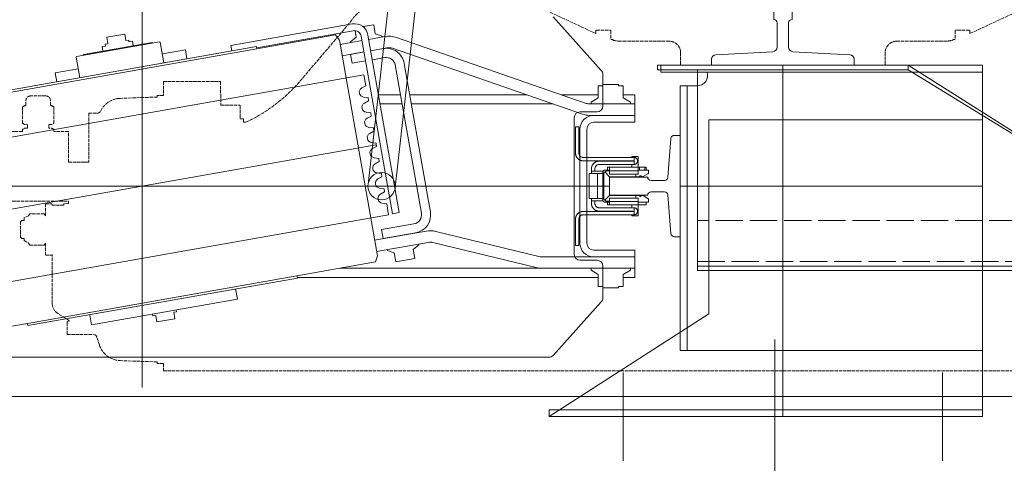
# Model space of a CAD drawing. Header units: millimetres. Extents: x 213386 to 459888, y 74252 to 208052.
# Tile 37 of 256: x 388377 to 389241, y 122649 to 123037. Entities that reach past the tile are written whole.
import ezdxf

# ---------------------------------------------------------------- set-up
doc = ezdxf.new("R2010")
doc.units = ezdxf.units.MM
doc.linetypes.add('ACAD_ISO02W100', pattern=[15, 12, -3])
doc.linetypes.add('ACAD_ISO10W100', pattern=[18.5, 12, -3, 0.5, -3])
for name, color, linetype, lineweight in [('CONT_25', 255, 'Continuous', 0), ('DASH_25', 255, 'ACAD_ISO02W100', 0), ('DASHD_25', 255, 'ACAD_ISO10W100', 0), ('NOVÁ TENKÁ', 255, 'Continuous', 0), ('TEXT_35', 255, 'Continuous', 0), ('ŽB', 255, 'Continuous', 0)]:
    doc.layers.add(name, color=color, linetype=linetype, lineweight=lineweight)

# ---------------------------------------------------------------- blocks, each defined once
blk = doc.blocks.new('MX20_Planview')
at = {"layer": 'DASH_25', "ltscale": 0.25}
for p, q in [((268, -543.5), (268, 543.5)), ((-27.63, 164), (-52.19, 216.67)), ((-30.54, 163.5), (-30.54, 151.5)), ((-27.63, 164), (-30.04, 164)), ((-22.54, 161.5), (-22.54, 161.5)), ((-30.04, 151), (-22.54, 151)), ((-22.54, 153.5), (-22.54, 153.5)), ((-22.54, 151), (-22.54, 149)), ((-22.54, 149), (-21.79, 149)), ((-20.94, 99.71), (-20.94, 140.78)), ((-20.94, 101.71), (-20.94, 99.71)), ((-10.94, 89.71), (0, 89.71)), ((0, -89.71), (0, 89.71)), ((-10.94, -89.71), (0, -89.71)), ((-20.94, -101.71), (-20.94, -99.71)), ((-20.94, -99.71), (-20.94, -140.78)), ((-30.54, -163.5), (-30.54, -151.5)), ((-30.04, -151), (-22.54, -151)), ((-22.54, -149), (-21.79, -149)), ((-22.54, -151), (-22.54, -149)), ((-27.63, -164), (-52.19, -216.67)), ((-27.63, -164), (-30.04, -164)), ((13.84, -423.43), (-37.67, -379.54)), ((47.02, -473.21), (50.02, -473.21)), ((47.02, -473.21), (47.02, -476.21)), ((50.02, -473.21), (50.02, -471.22)), ((35.02, -492.94), (35.02, -476.71)), ((35.52, -476.21), (47.02, -476.21)), ((14.25, -493.5), (35.02, -492.94)), ((14.25, -543.5), (14.25, -493.5)), ((14.25, -543.5), (26.5, -543.5)), ((26.5, -543.5), (26.5, -548.94)), ((261.5, -543.5), (261.5, -548.94)), ((261.5, -543.5), (268, -543.5)), ((26.5, -548.94), (27.95, -548.94)), ((27.95, -548.94), (29.08, -581.31)), ((260.05, -548.94), (258.92, -581.31)), ((260.05, -548.94), (258.92, -581.31)), ((261.5, -548.94), (260.05, -548.94)), ((261.5, -548.94), (260.05, -548.94)), ((42, -608.94), (42, -601.25)), ((238.04, -601.93), (238.04, -601.93)), ((245.12, -599.63), (238.07, -601.92)), ((42, -608.94), (85.01, -608.94)), ((85.01, -613.07), (85.01, -608.94)), ((85.01, -626.77), (85.01, -608.94)), ((236, -627.94), (236, -604.77)), ((58.22, -626.77), (58.22, -639.53)), ((85.01, -626.77), (58.22, -626.77)), ((121.3, -626.77), (119.22, -626.77)), ((119.22, -679.77), (119.22, -626.77)), ((121.39, -630.94), (121.3, -626.77)), ((224, -625.92), (217.44, -636.29)), ((236, -627.94), (226, -627.94)), ((236, -627.94), (226, -627.94)), ((122.58, -630.94), (121.39, -630.94)), ((122.58, -630.94), (122.58, -640.94)), ((26.94, -646.69), (26.94, -659.85)), ((35.42, -642.49), (31.14, -642.49)), ((36.62, -639.53), (50.86, -639.53)), ((55.16, -643.89), (52.06, -643.89)), ((56.36, -639.53), (58.22, -639.53)), ((121.5, -641.44), (122, -640.94)), ((121.5, -646.44), (121.5, -641.44)), ((122, -646.94), (121.5, -646.44)), ((122.58, -640.94), (122, -640.94)), ((132, -646.94), (122, -646.94)), ((132, -646.94), (130.14, -648.02)), ((132, -646.94), (130.14, -648.02)), ((132, -646.94), (130.14, -648.02)), ((132, -646.94), (130.14, -648.02)), ((132, -646.94), (130.14, -648.02)), ((132, -646.94), (130.14, -648.02)), ((132, -646.94), (130.14, -648.02)), ((157.86, -648.02), (156, -646.94)), ((156, -646.94), (165.65, -646.94)), ((157.86, -648.02), (156, -646.94)), ((157.86, -648.02), (156, -646.94)), ((157.86, -648.02), (156, -646.94)), ((157.86, -648.02), (156, -646.94)), ((166.5, -641.44), (166, -640.94)), ((208.99, -640.94), (166, -640.94)), ((166, -646.94), (166.5, -646.44)), ((166.5, -646.44), (166.5, -641.44)), ((130.14, -648.02), (130.14, -660.67)), ((130.14, -648.02), (130.14, -660.67)), ((130.14, -648.02), (130.14, -660.67)), ((130.14, -648.02), (130.14, -660.67)), ((130.14, -648.02), (130.14, -660.67)), ((130.14, -648.02), (130.14, -660.67)), ((130.14, -648.02), (130.14, -660.67)), ((157.86, -660.67), (157.86, -648.02)), ((157.86, -660.67), (157.86, -648.02)), ((157.86, -660.67), (157.86, -648.02)), ((157.86, -660.67), (157.86, -648.02)), ((157.86, -660.67), (157.86, -648.02)), ((35.42, -664.05), (31.14, -664.05)), ((55.16, -662.65), (52.06, -662.65)), ((130.14, -660.67), (132, -661.74)), ((130.14, -660.67), (132, -661.74)), ((130.14, -660.67), (132, -661.74)), ((130.14, -660.67), (132, -661.74)), ((130.14, -660.67), (132, -661.74)), ((130.14, -660.67), (132, -661.74)), ((130.14, -660.67), (132, -661.74)), ((132, -661.74), (133.59, -665.71)), ((132, -661.74), (133.59, -665.71)), ((132, -661.74), (133.59, -665.71)), ((132, -661.74), (133.59, -665.71)), ((132, -661.74), (133.59, -665.71)), ((132, -661.74), (133.59, -665.71)), ((132, -661.74), (133.59, -665.71)), ((153.61, -665.71), (156, -661.74)), ((153.61, -665.71), (156, -661.74)), ((153.61, -665.71), (156, -661.74)), ((153.61, -665.71), (156, -661.74)), ((153.61, -665.71), (156, -661.74)), ((156, -661.74), (157.86, -660.67)), ((156, -661.74), (157.86, -660.67)), ((156, -661.74), (157.86, -660.67)), ((156, -661.74), (157.86, -660.67)), ((156, -661.74), (157.86, -660.67)), ((36.62, -667.01), (50.86, -667.01)), ((56.36, -667.01), (58.22, -667.01)), ((58.22, -667.01), (58.22, -679.77)), ((133.59, -665.71), (136, -665.71)), ((133.59, -665.71), (136, -665.71)), ((133.59, -665.71), (136, -665.71)), ((133.59, -665.71), (136, -665.71)), ((133.59, -665.71), (136, -665.71)), ((133.59, -665.71), (136, -665.71)), ((133.59, -665.71), (136, -665.71)), ((136, -665.71), (136, -667.74)), ((136, -665.71), (136, -667.74)), ((136, -665.71), (136, -667.74)), ((136, -665.71), (136, -667.74)), ((136, -665.71), (136, -667.74)), ((136, -665.71), (136, -667.74)), ((136, -667.74), (137.2, -668.94)), ((136, -667.74), (137.2, -668.94)), ((136, -667.74), (137.2, -668.94)), ((136, -667.74), (137.2, -668.94)), ((136, -667.74), (137.2, -668.94)), ((136, -667.74), (137.2, -668.94)), ((137.2, -668.94), (150.8, -668.94)), ((137.2, -668.94), (150.8, -668.94)), ((137.2, -668.94), (150.8, -668.94)), ((137.2, -668.94), (150.8, -668.94)), ((137.2, -668.94), (150.8, -668.94)), ((137.2, -668.94), (139.4, -668.94)), ((150.8, -668.94), (152, -667.74)), ((150.8, -668.94), (152, -667.74)), ((150.8, -668.94), (152, -667.74)), ((150.8, -668.94), (152, -667.74)), ((150.8, -668.94), (152, -667.74)), ((152, -665.71), (153.61, -665.71)), ((152, -667.74), (152, -665.71)), ((152, -667.74), (152, -665.71)), ((152, -667.74), (152, -665.71)), ((152, -667.74), (152, -665.71)), ((152, -667.74), (152, -665.71)), ((152, -665.71), (153.61, -665.71)), ((152, -665.71), (153.61, -665.71)), ((152, -665.71), (153.61, -665.71)), ((152, -665.71), (153.61, -665.71))]:
    blk.add_line(p, q, dxfattribs=at)
for centre, radius, start, end in [((-30.04, 163.5), 0.5, 90, 180), ((-30.04, 151.5), 0.5, 180, 270), ((-60.94, 140.78), 40, 0, 11.85223), ((-10.94, 99.71), 10, 180, 270), ((-10.94, -99.71), 10, 90, 180), ((-60.94, -140.78), 40, 348.14777, 0), ((-30.04, -151.5), 0.5, 90, 180), ((-30.04, -163.5), 0.5, 180, 270), ((-15.94, -345.96), 40, 180, 237.10184), ((-77.38, -530.07), 140.33, 24.79239, 49.45797), ((35.52, -476.71), 0.5, 90, 180), ((49.07, -580.61), 20, 182, 242.80135), ((238.93, -580.61), 20, 288.03429, 358), ((238.93, -580.61), 20, 288.03429, 358), ((39, -601.25), 3, 360, 71.96571), ((239, -604.77), 3, 108.03429, 180), ((226, -625.94), 2, 179.41992, 270), ((208.99, -630.94), 10, 270, 327.68631), ((31.14, -646.69), 4.2, 90, 180), ((40.59, -642.97), 5.25, 139.11761, 174.81528), ((46.89, -642.97), 5.25, 349.84147, 40.88239), ((60.33, -642.97), 5.25, 139.11761, 190.15853), ((31.14, -659.85), 4.2, 180, 270), ((40.59, -663.58), 5.25, 185.18472, 220.88239), ((46.89, -663.58), 5.25, 319.11761, 10.15853), ((60.33, -663.58), 5.25, 169.84147, 220.88239)]:
    blk.add_arc(centre, radius, start, end, dxfattribs=at)
blk = doc.blocks.new('10020_TravellingCableSupport_769652_0')
at = {"layer": 'CONT_25', "ltscale": 15}
for p, q in [((-4, 110), (-4, -110)), ((-4, 110), (0, 110)), ((0, 110), (0, -110)), ((-4, 75), (-180, 75)), ((-180, 75), (-180, -325)), ((-136, 75), (-176, 75)), ((-4, -110), (-136, -325)), ((0, -110), (-136, -325)), ((0, -110), (-4, -110)), ((-180, -325), (-136, -325)), ((-176, -325), (-176, -685)), ((-136, -325), (-136, -685)), ((-176, -629.99), (-186, -629.99)), ((-136, -629.99), (-126.68, -629.99)), ((-136, -685), (-176, -685))]:
    blk.add_line(p, q, dxfattribs=at)
at = {"layer": 'CONT_25', "ltscale": 2}
for p, q in [((-176, 75), (-176, -325)), ((-176, -524.25), (-221, -524.25)), ((-221, -595.75), (-221, -524.25)), ((-185, -529.75), (-221, -529.75)), ((-185, -590.25), (-185, -529.75)), ((-185, -590.25), (-221, -590.25)), ((-176, -595.75), (-221, -595.75))]:
    blk.add_line(p, q, dxfattribs=at)
at = {"layer": 'CONT_25', "ltscale": 1.5}
for p, q in [((-126.52, -630), (-186.16, -630)), ((-186.16, -630), (-186.16, -690)), ((-176.16, -630), (-186.16, -630)), ((-136.52, -630), (-126.52, -630)), ((-136, -629.99), (-126.56, -629.99)), ((-126.52, -630), (-126.52, -690)), ((-186.16, -635), (-190.16, -635)), ((-190.16, -635), (-190.16, -685)), ((-126.52, -635), (-122.52, -635)), ((-122.52, -635), (-122.52, -685)), ((-186.16, -685), (-190.16, -685)), ((-126.52, -690), (-186.16, -690)), ((-126.52, -685), (-122.52, -685))]:
    blk.add_line(p, q, dxfattribs=at)
at = {"layer": 'DASH_25', "ltscale": 2}
for p, q in [((-172, 75), (-172, -685)), ((-136, -325), (-136, 75))]:
    blk.add_line(p, q, dxfattribs=at)
at = {"layer": 'DASHD_25', "ltscale": 1.5}
for p, q in [((-162.74, -560), (-225.31, -560)), ((-114.83, -660), (-199.44, -660))]:
    blk.add_line(p, q, dxfattribs=at)
blk = doc.blocks.new('10020_Elevator_0')
at = {"layer": 'NOVÁ TENKÁ', "ltscale": 0.33}
for p, q in [((-993, 1902), (-993, 1082)), ((-956.78, 1286.67), (-1029.2, 1697.33)), ((-1169.57, 1492), (-816.43, 1492))]:
    blk.add_line(p, q, dxfattribs=at)
at = {"layer": 'NOVÁ TENKÁ'}
for p, q in [((-1143, 1848.77), (-1143, 1135.23)), ((-895.48, 1297.48), (-967.89, 1708.14)), ((-1018.09, 1275.86), (-1090.5, 1686.52)), ((-1113.3, 1592.64), (-1125.46, 1661.58)), ((-914.37, 1627.72), (-872.7, 1391.36)), ((-912.4, 1628.06), (-870.73, 1391.71)), ((-1115.27, 1592.29), (-1113.3, 1592.64)), ((-1073.6, 1355.94), (-1115.27, 1592.29)), ((-1071.63, 1356.28), (-1113.3, 1592.64)), ((-893.76, 1568.39), (-901.64, 1567)), ((-890.2, 1548.21), (-893.76, 1568.39)), ((-898.08, 1546.82), (-879.86, 1550.03)), ((-879.86, 1550.03), (-879.28, 1549.62)), ((-879.28, 1549.62), (-866.43, 1476.75)), ((-1105.72, 1538.13), (-1114.59, 1536.56)), ((-877.66, 1543.31), (-878.24, 1543.71)), ((-867.06, 1483.24), (-877.66, 1543.31)), ((-1092.01, 1408.54), (-1114.59, 1536.56)), ((-874.71, 1526.57), (-870.77, 1527.26)), ((-870.25, 1524.31), (-870.77, 1527.26)), ((-870.25, 1524.31), (-868.67, 1524.58)), ((-868.67, 1524.58), (-868.24, 1522.12)), ((-862.52, 1523.13), (-868.24, 1522.12)), ((-862.52, 1523.13), (-859.75, 1507.37)), ((-866.6, 1503.63), (-865.02, 1503.9)), ((-866.08, 1500.67), (-866.6, 1503.63)), ((-865.46, 1506.37), (-859.75, 1507.37)), ((-865.46, 1506.37), (-865.02, 1503.9)), ((-870.02, 1499.98), (-866.08, 1500.67)), ((-1106.26, 1480.15), (-1111.98, 1479.14)), ((-1109.2, 1463.39), (-1111.98, 1479.14)), ((-1105.12, 1482.89), (-1106.7, 1482.61)), ((-1106.26, 1480.15), (-1106.7, 1482.61)), ((-867.06, 1483.24), (-867.47, 1482.66)), ((-885.05, 1472.96), (-866.83, 1476.17)), ((-873.61, 1454.16), (-877.17, 1474.34)), ((-866.43, 1476.75), (-866.83, 1476.17)), ((-1103.48, 1464.4), (-1109.2, 1463.39)), ((-1103.05, 1461.93), (-1103.48, 1464.4)), ((-1101.48, 1462.21), (-1103.05, 1461.93)), ((-873.61, 1454.16), (-881.49, 1452.77)), ((-1083.15, 1410.1), (-1092.01, 1408.54)), ((-869.62, 1414.24), (-874.55, 1413.37)), ((-869.62, 1414.24), (-850.87, 1307.88)), ((-870.73, 1391.71), (-872.7, 1391.36)), ((-872.7, 1391.36), (-860.54, 1322.42)), ((-871.71, 1391.54), (-866.5, 1361.99)), ((-1073.6, 1355.94), (-1071.63, 1356.28)), ((-1059.47, 1287.35), (-1071.63, 1356.28)), ((-866.5, 1361.99), (-856.78, 1306.84)), ((-1073, 1356.04), (-1073, 1092)), ((-860.54, 1322.42), (-865.03, 1319.09)), ((-1065, 1318.7), (-1065, 1138.64)), ((-865.03, 1319.09), (-1054.11, 1285.75)), ((-875.34, 1297.48), (-878.73, 1316.68)), ((-865.5, 1299.21), (-868.88, 1318.42)), ((-885.39, 1307.89), (-877.52, 1309.28)), ((-883.31, 1296.07), (-885.39, 1307.89)), ((-877.52, 1309.28), (-875.43, 1297.46)), ((-867.23, 1309.06), (-866.51, 1309.19)), ((-866.51, 1309.19), (-862.43, 1304.32)), ((-862.43, 1304.32), (-856.71, 1305.33)), ((-861.65, 1299.89), (-1017.24, 1272.45)), ((-920.17, 1296.98), (-918.33, 1293.45)), ((-915.47, 1293.95), (-914.95, 1297.9)), ((-906.87, 1299.32), (-905.04, 1295.79)), ((-895.48, 1297.48), (-905.04, 1295.79)), ((-875.62, 1298.5), (-875.53, 1298.51)), ((-853.26, 1298.4), (-851.6, 1288.97)), ((-1054.11, 1285.75), (-1059.47, 1287.35)), ((-1040.42, 1288.17), (-1032.42, 1242.8)), ((-860.6, 1293.98), (-1016.2, 1266.55)), ((-991.65, 1293.92), (-353.65, 1221.92)), ((-973.35, 1287.6), (-971.51, 1284.07)), ((-968.65, 1284.58), (-968.13, 1288.52)), ((-960.05, 1289.94), (-958.22, 1286.42)), ((-955.35, 1286.92), (-954.83, 1290.86)), ((-946.76, 1292.29), (-944.92, 1288.76)), ((-942.06, 1289.26), (-944.92, 1288.76)), ((-942.06, 1289.26), (-941.54, 1293.21)), ((-933.46, 1294.63), (-931.63, 1291.1)), ((-928.76, 1291.61), (-931.63, 1291.1)), ((-928.76, 1291.61), (-928.24, 1295.55)), ((-915.47, 1293.95), (-918.33, 1293.45)), ((-880.36, 1279.33), (-882.27, 1290.16)), ((-872.48, 1280.72), (-874.39, 1291.55)), ((-871.8, 1277.38), (-874.3, 1291.57)), ((-873.86, 1288.54), (-873.77, 1288.56)), ((-861.95, 1279.11), (-864.45, 1293.3)), ((-859.47, 1287.58), (-861.65, 1281.61)), ((-859.47, 1287.58), (-851.6, 1288.97)), ((-1050.26, 1286.43), (-1042.26, 1241.06)), ((-1031.15, 1282.19), (-1039.02, 1280.8)), ((-1033.99, 1252.24), (-1039.02, 1280.8)), ((-1031.15, 1282.19), (-1026.11, 1253.63)), ((-1008.53, 1277.54), (-1008.01, 1281.49)), ((-999.94, 1282.91), (-998.1, 1279.38)), ((-995.24, 1279.89), (-998.1, 1279.38)), ((-995.24, 1279.89), (-994.72, 1283.83)), ((-986.64, 1285.25), (-984.81, 1281.73)), ((-981.94, 1282.23), (-984.81, 1281.73)), ((-981.94, 1282.23), (-981.42, 1286.17)), ((-968.65, 1284.58), (-971.51, 1284.07)), ((-955.35, 1286.92), (-958.22, 1286.42)), ((-921, 1264.04), (-921, 1283.33)), ((-913, 1265.45), (-913, 1284.74)), ((-862.37, 1281.49), (-861.65, 1281.61)), ((-1051.51, 1270.98), (-1059.39, 1269.59)), ((-1049.34, 1276.95), (-1051.51, 1270.98)), ((-1049.34, 1276.95), (-1048.61, 1277.08)), ((-1037.21, 1270), (-1037.12, 1270.02)), ((-1008.53, 1277.54), (-1018.09, 1275.86)), ((-1016.2, 1266.55), (-1017.24, 1272.45)), ((-1016.84, 1247.14), (-886.85, 1270.06)), ((-994.35, 1270.08), (-356.35, 1198.08)), ((-929.9, 1105.87), (-872.2, 1272.37)), ((-1056.44, 1252.85), (-1059.39, 1269.59)), ((-1003, 1241.46), (-885.46, 1262.18)), ((-920.45, 1102.59), (-862.75, 1269.09)), ((-1048.56, 1254.24), (-1056.44, 1252.85)), ((-1048.56, 1254.24), (-1044.48, 1249.38)), ((-1035.46, 1260.05), (-1035.37, 1260.07)), ((-921, 1131.54), (-921, 1255.92)), ((-913, 1154.63), (-913, 1257.33)), ((-1044.48, 1249.38), (-1043.75, 1249.5)), ((-1064.43, 1146.33), (-1042.4, 1236.96)), ((-1015.45, 1239.26), (-1003, 1241.46)), ((-1054.72, 1143.97), (-1032.68, 1234.6)), ((-1065, 1060), (-1065, 1141.6)), ((-1055, 1096), (-1055, 1141.6)), ((-1195, 1135), (-1105, 995)), ((-1195, 755), (-1195, 1135)), ((-1065, 1060), (-1065, 1138.64)), ((-1141.34, 1131.51), (-1094.43, 1089.28)), ((-913, 1124.09), (-913, 1092)), ((-891.57, 1089.28), (-844.66, 1131.51)), ((-1058, 1108), (-1058, 1093)), ((-933, 1113), (-1053, 1113)), ((-993, 1108), (-1043, 1108)), ((-943, 1108), (-993, 1108)), ((-928, 1093), (-928, 1108)), ((-1070.33, 1092), (-1066.72, 1098.25)), ((-1066.72, 1098.25), (-1065, 1098.25)), ((-993, 1102), (-1043, 1102)), ((-943, 1102), (-993, 1102)), ((-931, 1096), (-931, 1099.32)), ((-921, 1060), (-921, 1099.32)), ((-919.28, 1098.25), (-921, 1098.25)), ((-915.67, 1092), (-919.28, 1098.25)), ((-1070.33, 1092), (-1081, 1092)), ((-1081, 1087.92), (-1081, 1092)), ((-1055, 1096), (-1055, 1060)), ((-1055, 1096), (-1055, 1060)), ((-1049, 1096), (-1049, 1060)), ((-937, 1060), (-937, 1096)), ((-931, 1060), (-931, 1096)), ((-931, 1060), (-931, 1096)), ((-905, 1092), (-915.67, 1092)), ((-905, 1087.92), (-905, 1092)), ((-1063, 1088), (-1091.08, 1088)), ((-1081, 1087.92), (-1082, 1087.92)), ((-1082, 1074.08), (-1082, 1087.92)), ((-894.92, 1088), (-923, 1088)), ((-905, 1087.92), (-904, 1087.92)), ((-904, 1074.08), (-904, 1087.92)), ((-1081, 1074.08), (-1082, 1074.08)), ((-1081, 1070), (-1081, 1074.08)), ((-905, 1074.08), (-904, 1074.08)), ((-905, 1074.08), (-905, 1070)), ((-1156.32, 1070), (-1233.68, 1070)), ((-1081, 1070), (-1070.33, 1070)), ((-1073, 1070), (-1073, 1060)), ((-1070.33, 1070), (-1066.72, 1063.75)), ((-1066.72, 1063.75), (-1065, 1063.75)), ((-919.28, 1063.75), (-921, 1063.75)), ((-915.67, 1070), (-919.28, 1063.75)), ((-905, 1070), (-915.67, 1070)), ((-913, 1060), (-913, 1070)), ((-1065, 1060), (-1073, 1060)), ((-1065, 1060), (-1049, 1060)), ((-921, 1060), (-937, 1060)), ((-921, 1060), (-913, 1060)), ((-887, 1037), (-893, 1037)), ((-893, 1037), (-893, 755)), ((-887, 755), (-887, 1037)), ((-1137, 1020), (-1137, 1014)), ((-1137, 1020), (-905, 1020)), ((-993, 755), (-993, 1020)), ((-905, 1020), (-905, 1014)), ((-1137, 755), (-1137, 1014)), ((-905, 1014), (-1137, 1014)), ((-905, 1014), (-905, 1005)), ((-935, 995), (-1105, 995)), ((-935, 755), (-935, 995)), ((-887, 930), (-1195, 930)), ((-1156.32, 790), (-1233.68, 790)), ((-935, 755), (-1195, 755)), ((-1137, 755), (-887, 755))]:
    blk.add_line(p, q, dxfattribs=at)
at = {"layer": 'NOVÁ TENKÁ', "linetype": 'Continuous', "ltscale": 15}
blk.add_line((-1195, 1135), (-1195, 1135), dxfattribs=at)
at = {"layer": 'NOVÁ TENKÁ', "ltscale": 3}
for p, q in [((-1000.94, 1048.6), (-1000.94, 1082)), ((-1000.94, 1082), (-985.06, 1082)), ((-985.06, 1082), (-985.06, 1048.6)), ((-1000.94, 1048.6), (-1000.94, 1048.6)), ((-998, 1033.78), (-998, 1045.6)), ((-988, 1045.6), (-988, 1033.78)), ((-985.06, 1048.6), (-985.06, 1048.6)), ((-1034.72, 1028.21), (-1000.77, 1030.79)), ((-985.22, 1030.79), (-951.27, 1028.21)), ((-1037.5, 1020), (-1037.5, 1025.22)), ((-948.5, 1020), (-1037.5, 1020)), ((-948.5, 1025.22), (-948.5, 1020))]:
    blk.add_line(p, q, dxfattribs=at)
at = {"layer": 'NOVÁ TENKÁ'}
for points in [[(-1195, 1135), (-1189, 1135), (-1189, 755)], [(-1045, 1111.99), (-1045, 1108.99)], [(-1045, 1111.99), (-1022.07, 1111.99)], [(-1045, 1108.99), (-1022.07, 1108.99)], [(-1015.1, 1104.93), (-1015.1, 1105.38), (-1015.1, 1105.73), (-1015.18, 1106.08), (-1015.27, 1106.35), (-1015.27, 1106.7), (-1015.45, 1107.05), (-1015.54, 1107.4), (-1015.63, 1107.67), (-1015.8, 1108.02), (-1015.98, 1108.29), (-1016.07, 1108.64), (-1016.33, 1108.9), (-1016.51, 1109.17), (-1016.68, 1109.43), (-1016.95, 1109.7), (-1017.13, 1109.96), (-1017.39, 1110.14), (-1017.65, 1110.4), (-1017.92, 1110.58), (-1018.18, 1110.76), (-1018.45, 1110.93), (-1018.8, 1111.11), (-1019.07, 1111.29), (-1019.33, 1111.46), (-1019.68, 1111.55), (-1020.04, 1111.64), (-1020.39, 1111.73), (-1020.65, 1111.82), (-1021.01, 1111.9), (-1021.36, 1111.9), (-1021.71, 1111.99), (-1022.07, 1111.99)], [(-1018.1, 1104.93), (-1018.1, 1105.38), (-1018.18, 1105.82), (-1018.27, 1106.17), (-1018.45, 1106.52), (-1018.54, 1106.88), (-1018.8, 1107.23), (-1018.98, 1107.49), (-1019.24, 1107.85), (-1019.6, 1108.02), (-1019.86, 1108.29), (-1020.21, 1108.46), (-1020.57, 1108.64), (-1020.92, 1108.82), (-1021.27, 1108.9), (-1021.71, 1108.99), (-1022.07, 1108.99)], [(-963.85, 1111.99), (-964.29, 1111.99), (-964.64, 1111.9), (-964.99, 1111.9), (-965.26, 1111.82), (-965.61, 1111.73), (-965.96, 1111.64), (-966.32, 1111.55), (-966.58, 1111.46), (-966.93, 1111.29), (-967.2, 1111.11), (-967.55, 1110.93), (-967.82, 1110.76), (-968.08, 1110.58), (-968.35, 1110.4), (-968.61, 1110.14), (-968.87, 1109.96), (-969.05, 1109.7), (-969.32, 1109.43), (-969.49, 1109.17), (-969.67, 1108.9), (-969.84, 1108.64), (-970.02, 1108.29), (-970.2, 1108.02), (-970.37, 1107.67), (-970.46, 1107.4), (-970.55, 1107.05), (-970.64, 1106.7), (-970.73, 1106.35), (-970.82, 1106.08), (-970.82, 1105.73), (-970.9, 1105.38), (-970.9, 1104.93)], [(-963.85, 1108.99), (-964.29, 1108.99), (-964.73, 1108.9), (-965.08, 1108.82), (-965.43, 1108.64), (-965.79, 1108.46), (-966.14, 1108.29), (-966.4, 1108.02), (-966.76, 1107.85), (-966.93, 1107.49), (-967.2, 1107.23), (-967.37, 1106.88), (-967.55, 1106.52), (-967.73, 1106.17), (-967.82, 1105.82), (-967.9, 1105.38), (-967.9, 1104.93)], [(-963.85, 1111.99), (-941, 1111.99)], [(-963.85, 1108.99), (-941, 1108.99)], [(-941, 1111.99), (-941, 1108.99)], [(-1018.1, 1104.93), (-1018.1, 1060.48)], [(-1015.1, 1104.93), (-1015.1, 1060.48)], [(-1007.95, 1097.97), (-1008.39, 1097.97), (-1008.75, 1097.97), (-1009.1, 1097.88), (-1009.36, 1097.79), (-1009.72, 1097.79), (-1010.07, 1097.7), (-1010.42, 1097.53), (-1010.69, 1097.44), (-1011.04, 1097.26), (-1011.3, 1097.17), (-1011.66, 1097), (-1011.92, 1096.82), (-1012.19, 1096.55), (-1012.45, 1096.38), (-1012.72, 1096.11), (-1012.98, 1095.94), (-1013.16, 1095.67), (-1013.42, 1095.41), (-1013.6, 1095.14), (-1013.77, 1094.88), (-1013.95, 1094.61), (-1014.13, 1094.35), (-1014.3, 1094), (-1014.48, 1093.73), (-1014.57, 1093.38), (-1014.66, 1093.03), (-1014.74, 1092.76), (-1014.83, 1092.41), (-1014.92, 1092.06), (-1014.92, 1091.7), (-1015.01, 1091.35), (-1015.01, 1091)], [(-1007.95, 1097.97), (-1006.98, 1097.97)], [(-1006.98, 1097.97), (-1006.01, 1097.97)], [(-1006.01, 1097.97), (-1006.01, 1090.47)], [(-1006.01, 1097.97), (-1003.98, 1097.97)], [(-1003.98, 1088), (-1003.98, 1099.99)], [(-1003.98, 1099.99), (-982.02, 1099.99)], [(-982.02, 1099.99), (-982.02, 1088)], [(-982.02, 1097.97), (-979.99, 1097.97)], [(-979.99, 1097.97), (-979.99, 1090.47)], [(-979.99, 1097.97), (-979.02, 1097.97)], [(-979.02, 1097.97), (-977.96, 1097.97)], [(-970.99, 1091), (-970.99, 1091.35), (-970.99, 1091.7), (-971.08, 1092.06), (-971.17, 1092.41), (-971.17, 1092.76), (-971.34, 1093.03), (-971.43, 1093.38), (-971.52, 1093.73), (-971.7, 1094), (-971.87, 1094.35), (-971.96, 1094.61), (-972.23, 1094.88), (-972.4, 1095.14), (-972.58, 1095.41), (-972.84, 1095.67), (-973.02, 1095.94), (-973.28, 1096.11), (-973.55, 1096.38), (-973.81, 1096.55), (-974.08, 1096.82), (-974.34, 1097), (-974.7, 1097.17), (-974.96, 1097.26), (-975.23, 1097.44), (-975.58, 1097.53), (-975.93, 1097.7), (-976.28, 1097.79), (-976.55, 1097.79), (-976.9, 1097.88), (-977.25, 1097.97), (-977.61, 1097.97), (-977.96, 1097.97)], [(-970.9, 1060.48), (-970.9, 1104.93)], [(-967.9, 1060.48), (-967.9, 1104.93)], [(-1015.01, 1060.48), (-1015.01, 1091)], [(-1007.95, 1094.97), (-1008.39, 1094.97), (-1008.83, 1094.88), (-1009.19, 1094.79), (-1009.54, 1094.7), (-1009.89, 1094.53), (-1010.25, 1094.26), (-1010.51, 1094.08), (-1010.86, 1093.82), (-1011.04, 1093.56), (-1011.3, 1093.2), (-1011.48, 1092.85), (-1011.66, 1092.5), (-1011.83, 1092.14), (-1011.92, 1091.79), (-1012.01, 1091.35), (-1012.01, 1091)], [(-1012.01, 1060.48), (-1012.01, 1091)], [(-1007.95, 1094.97), (-1006.98, 1094.97)], [(-1006.01, 1094.97), (-1006.98, 1094.97)], [(-1006.01, 1090.38), (-1006.01, 1087.73)], [(-982.02, 1092.5), (-1003.98, 1092.5)], [(-979.02, 1094.97), (-979.99, 1094.97)], [(-979.99, 1087.73), (-979.99, 1090.38)], [(-979.02, 1094.97), (-977.96, 1094.97)], [(-973.99, 1091), (-973.99, 1091.35), (-974.08, 1091.79), (-974.17, 1092.14), (-974.34, 1092.5), (-974.43, 1092.85), (-974.7, 1093.2), (-974.87, 1093.56), (-975.14, 1093.82), (-975.4, 1094.08), (-975.75, 1094.26), (-976.11, 1094.53), (-976.46, 1094.7), (-976.81, 1094.79), (-977.17, 1094.88), (-977.61, 1094.97), (-977.96, 1094.97)], [(-973.99, 1091), (-973.99, 1060.48)], [(-970.99, 1091), (-970.99, 1060.48)], [(-1009.54, 1082), (-1009.54, 1083.94)], [(-1006.98, 1083.94), (-1009.54, 1083.94)], [(-1009.54, 1056.95), (-1009.54, 1082)], [(-1009.54, 1082), (-1003.45, 1082)], [(-1003.98, 1088), (-1006.98, 1083.94)], [(-1004.95, 1088), (-1005.39, 1087.91), (-1005.75, 1087.82), (-1006.1, 1087.65), (-1006.45, 1087.38), (-1006.63, 1087.12), (-1006.8, 1086.76), (-1006.98, 1086.41), (-1006.98, 1085.97)], [(-1006.98, 1085.97), (-1006.98, 1083.94)], [(-1006.98, 1083.94), (-1006.98, 1082)], [(-1006.36, 1056.95), (-1006.36, 1082)], [(-1006.28, 1082), (-1006.28, 1085)], [(-1001.25, 1082), (-1005.39, 1086.15)], [(-1003.98, 1088), (-1004.95, 1088)], [(-981.22, 1086.94), (-1004.78, 1086.94)], [(-982.02, 1088), (-1003.98, 1088)], [(-1003.45, 1082), (-1003.45, 1056.95)], [(-1001.25, 1082), (-1001.25, 1056.42)], [(-984.75, 1082), (-1001.25, 1082)], [(-980.61, 1086.15), (-984.75, 1082)], [(-984.75, 1056.42), (-984.75, 1082)], [(-982.46, 1082), (-976.46, 1082)], [(-982.46, 1056.95), (-982.46, 1082)], [(-980.96, 1088), (-982.02, 1088)], [(-979.02, 1083.94), (-982.02, 1088)], [(-979.02, 1085.97), (-979.02, 1086.41), (-979.11, 1086.76), (-979.37, 1087.12), (-979.55, 1087.38), (-979.9, 1087.65), (-980.25, 1087.82), (-980.61, 1087.91), (-980.96, 1088)], [(-979.72, 1085), (-979.72, 1082)], [(-979.55, 1082), (-979.55, 1056.95)], [(-979.02, 1085.97), (-979.02, 1083.94)], [(-976.46, 1083.94), (-979.02, 1083.94)], [(-979.02, 1082), (-979.02, 1083.94)], [(-976.46, 1083.94), (-976.46, 1082)], [(-976.46, 1082), (-976.46, 1056.95)], [(-1018.98, 1062.51), (-1018.98, 1056.95)], [(-1018.1, 1062.51), (-1018.98, 1062.51)], [(-1015.01, 1062.51), (-1015.1, 1062.51)], [(-1009.54, 1062.51), (-1012.01, 1062.51)], [(-973.99, 1062.51), (-976.46, 1062.51)], [(-970.9, 1062.51), (-970.99, 1062.51)], [(-967.02, 1062.51), (-967.9, 1062.51)], [(-967.02, 1056.95), (-967.02, 1062.51)], [(-1003.45, 1056.95), (-1018.98, 1056.95)], [(-1015.1, 1060.48), (-1018.1, 1060.48)], [(-1018.1, 1060.48), (-1018.1, 1060.21), (-1018.01, 1059.95), (-1017.92, 1059.59), (-1017.83, 1059.33), (-1017.74, 1059.07), (-1017.57, 1058.8), (-1017.39, 1058.54), (-1017.21, 1058.36), (-1016.95, 1058.18), (-1016.77, 1058.01), (-1016.51, 1057.83), (-1016.24, 1057.74), (-1015.98, 1057.57), (-1015.63, 1057.57), (-1015.36, 1057.48), (-1015.01, 1057.48)], [(-1015.1, 1060.48), (-1015.01, 1060.48)], [(-1015.01, 1060.48), (-1012.01, 1060.48)], [(-1015.01, 1057.48), (-1014.74, 1057.48), (-1014.39, 1057.57), (-1014.13, 1057.57), (-1013.86, 1057.74), (-1013.6, 1057.83), (-1013.33, 1058.01), (-1013.07, 1058.18), (-1012.89, 1058.36), (-1012.72, 1058.54), (-1012.54, 1058.8), (-1012.36, 1059.07), (-1012.27, 1059.33), (-1012.1, 1059.59), (-1012.1, 1059.95), (-1012.01, 1060.21), (-1012.01, 1060.48)], [(-1015.01, 1060.48), (-1015.01, 1060.48)], [(-1009.54, 1049.98), (-1009.54, 1056.95)], [(-1006.98, 1056.95), (-1006.98, 1049.98)], [(-1003.45, 1058.98), (-1001.25, 1058.98)], [(-1001.69, 1055.63), (-1001.87, 1055.27), (-1001.95, 1055.01)], [(-1001.95, 1055.01), (-1001.87, 1054.65), (-1001.69, 1054.39)], [(-1001.69, 1055.63), (-1001.51, 1055.71), (-1001.34, 1055.98), (-1001.25, 1056.15), (-1001.25, 1056.42)], [(-1001.25, 1053.51), (-1001.25, 1053.77), (-1001.34, 1054.04), (-1001.51, 1054.21), (-1001.69, 1054.39)], [(-984.75, 1058.98), (-982.46, 1058.98)], [(-984.75, 1056.42), (-984.75, 1056.15), (-984.66, 1055.98), (-984.49, 1055.71), (-984.31, 1055.63)], [(-984.31, 1054.39), (-984.49, 1054.21), (-984.66, 1054.04), (-984.75, 1053.77), (-984.75, 1053.51)], [(-984.31, 1055.63), (-984.05, 1055.27), (-983.96, 1055.01)], [(-983.96, 1055.01), (-984.05, 1054.65), (-984.31, 1054.39)], [(-982.46, 1056.95), (-967.02, 1056.95)], [(-979.02, 1049.98), (-979.02, 1056.95)], [(-976.46, 1055.89), (-979.02, 1055.89)], [(-976.46, 1056.95), (-976.46, 1049.98)], [(-970.99, 1060.48), (-973.99, 1060.48)], [(-973.99, 1060.48), (-973.99, 1060.21), (-973.9, 1059.95), (-973.81, 1059.59), (-973.73, 1059.33), (-973.64, 1059.07), (-973.46, 1058.8), (-973.28, 1058.54), (-973.11, 1058.36), (-972.84, 1058.18), (-972.67, 1058.01), (-972.4, 1057.83), (-972.14, 1057.74), (-971.87, 1057.57), (-971.52, 1057.57), (-971.26, 1057.48), (-970.9, 1057.48)], [(-970.99, 1060.48), (-970.9, 1060.48)], [(-970.9, 1060.48), (-967.9, 1060.48)], [(-970.9, 1057.48), (-970.64, 1057.48), (-970.29, 1057.57), (-970.02, 1057.57), (-969.76, 1057.74), (-969.49, 1057.83), (-969.23, 1058.01), (-968.96, 1058.18), (-968.79, 1058.36), (-968.61, 1058.54), (-968.43, 1058.8), (-968.26, 1059.07), (-968.17, 1059.33), (-967.99, 1059.59), (-967.99, 1059.95), (-967.9, 1060.21), (-967.9, 1060.48)], [(-970.9, 1060.48), (-970.9, 1060.48)], [(-1006.98, 1049.98), (-1009.54, 1049.98)], [(-1006.98, 1047.95), (-1006.98, 1049.98)], [(-1004.6, 1047.95), (-1006.98, 1047.95)], [(-1004.6, 1047.95), (-1004.34, 1048.04), (-1004.07, 1048.13), (-1003.89, 1048.3), (-1003.72, 1048.48)], [(-1001.34, 1052.71), (-1003.72, 1048.48)], [(-1001.34, 1052.71), (-1001.25, 1052.98), (-1001.25, 1053.24)], [(-1001.25, 1053.51), (-1001.25, 1053.24)], [(-984.75, 1053.24), (-984.75, 1053.51)], [(-984.75, 1053.24), (-984.75, 1052.98), (-984.58, 1052.71)], [(-982.28, 1048.48), (-984.58, 1052.71)], [(-982.28, 1048.48), (-982.11, 1048.3), (-981.93, 1048.13), (-981.66, 1048.04), (-981.4, 1047.95)], [(-979.02, 1047.95), (-981.4, 1047.95)], [(-976.46, 1051.04), (-979.02, 1051.04)], [(-976.46, 1049.98), (-979.02, 1049.98)], [(-979.02, 1047.95), (-979.02, 1049.98)]]:
    blk.add_lwpolyline(points, dxfattribs=at)
at = {"layer": 'NOVÁ TENKÁ', "ltscale": 3}
blk.add_lwpolyline([(-805, 922), (-847, 922), (-847, 922, 0.414214), (-850, 925), (-871.2, 925, 0.399027), (-875.2, 921.21), (-877.8, 871.29, -0.399027), (-881.8, 867.5), (-887, 867.5), (-887, 992.5), (-881.8, 992.5, -0.399027), (-877.8, 988.71), (-875.2, 938.79, 0.399027), (-871.2, 935), (-850, 935, 0.414214), (-847, 938), (-847, 938), (-805, 938)], format="xyb", close=True, dxfattribs=at)
at = {"layer": 'NOVÁ TENKÁ'}
blk.add_circle((-993, 1282), 12, dxfattribs=at)
for centre, radius, start, end in [((-862.69, 1305.8), 6, 280, 10), ((-862.69, 1305.8), 12, 280, 10), ((-937.28, 1292.65), 4.3, 27.5, 172.5), ((-923.98, 1294.99), 4.3, 27.5, 172.5), ((-910.69, 1297.33), 4.3, 27.5, 172.5), ((-990.46, 1283.27), 4.3, 27.5, 172.5), ((-977.16, 1285.61), 4.3, 27.5, 172.5), ((-963.87, 1287.96), 4.3, 27.5, 172.5), ((-950.57, 1290.3), 4.3, 27.5, 172.5), ((-1003.75, 1280.92), 4.3, 27.5, 172.5), ((-888.24, 1277.94), 8, 280, 10), ((-888.24, 1277.94), 16, 280, 10), ((-881.65, 1275.64), 20, 340.88717, 10), ((-881.65, 1275.64), 10, 340.88717, 10), ((-1018.23, 1255.02), 8, 190, 280), ((-1018.23, 1255.02), 16, 190, 280), ((-1052.11, 1239.33), 10, 346.33331, 10), ((-1052.11, 1239.33), 20, 346.33331, 10), ((-1045, 1141.6), 20, 166.33331, 180), ((-1045, 1141.6), 10, 166.33331, 180), ((-1138, 1135.23), 5, 180, 228.01279), ((-1053, 1108), 5, 90, 180), ((-1043, 1096), 12, 90, 180), ((-943, 1096), 12, 0, 90), ((-933, 1108), 5, 0, 90), ((-911, 1099.32), 20, 160.88717, 180), ((-1043, 1096), 6, 90, 180), ((-943, 1096), 6, 0, 90), ((-911, 1099.32), 10, 160.88717, 180), ((-1091.08, 1093), 5, 228.01279, 270), ((-1063, 1093), 5, 270, 0), ((-923, 1093), 5, 180, 270), ((-894.92, 1093), 5, 270, 311.98721), ((-896, 1005), 9, 180, 289.47122)]:
    blk.add_arc(centre, radius, start, end, dxfattribs=at)
at = {"layer": 'NOVÁ TENKÁ', "ltscale": 3}
for centre, start, end in [((-1001, 1045.6), 359.99999, 88.85401), ((-985, 1045.6), 91.14599, 179.99999), ((-1034.5, 1025.22), 94.34323, 179.99999), ((-1001, 1033.78), 274.34323, 359.99999), ((-985, 1033.78), 179.99999, 265.65677), ((-951.5, 1025.22), 359.99998, 85.65677)]:
    blk.add_arc(centre, 3, start, end, dxfattribs=at)
at = {"layer": 'NOVÁ TENKÁ'}
blk.add_point((-887, 930), dxfattribs=at)
at = {"layer": 'NOVÁ TENKÁ', "rotation": 180}
blk.add_blockref('MX20_Planview', (-887, 930), dxfattribs=at)
at = {"layer": 'NOVÁ TENKÁ'}
blk.add_blockref('10020_TravellingCableSupport_769652_0', (-887, 930), dxfattribs=at)
blk = doc.blocks.new('ev výtah')
at = {"layer": 'NOVÁ TENKÁ'}
blk.add_line((28290.44, 12029.41), (31540.44, 12029.41), dxfattribs=at)

msp = doc.modelspace()

# ---------------------------------------------------------------- linework, layer by layer
at = {"layer": 'ŽB'}
msp.add_line((387876.638, 122707.154), (389976.638, 122707.154), dxfattribs=at)
msp.add_line((387876.638, 122707.154), (389976.638, 122707.154), dxfattribs=at)

# ---------------------------------------------------------------- block references
at = {"rotation": 90}
msp.add_blockref('10020_Elevator_0', (389976.638, 123884.654), dxfattribs=at)
at = {"layer": 'TEXT_35', "rotation": 90}
msp.add_blockref('ev výtah', (401069.045, 91216.715), dxfattribs=at)

doc.saveas('drawing.dxf')
